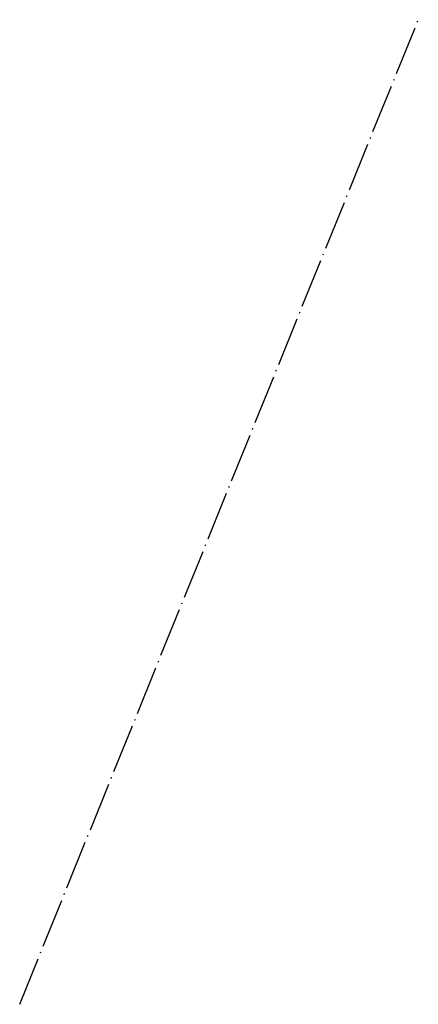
# Model space of a CAD drawing. Header units: millimetres. Extents: x 96 to 193, y 0 to 240.
import ezdxf

# ---------------------------------------------------------------- set-up
doc = ezdxf.new("R2010")
doc.units = ezdxf.units.MM
doc.linetypes.add('ET_DASH_DOT', pattern=[15.3, 12, -1.5, 0.3, -1.5])
doc.layers.add('CENTRE', color=2, linetype='ET_DASH_DOT')

msp = doc.modelspace()

# ---------------------------------------------------------------- linework, layer by layer
at = {"layer": 'CENTRE'}
msp.add_line((96.16, 0), (193.39, 240), dxfattribs=at)

doc.saveas('drawing.dxf')
